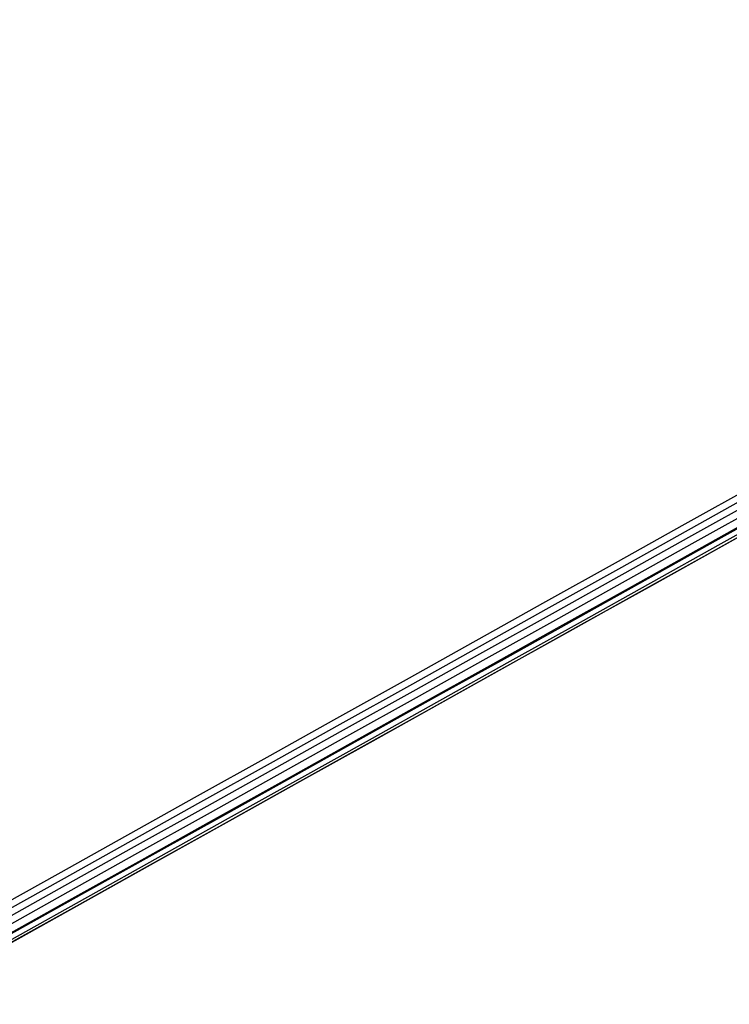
# Model space of a CAD drawing. Extents: x -19 to 1160, y -2382 to -1354.
# Tile 13 of 69: x 409 to 442, y -2176 to -2132. Entities that reach past the tile are written whole.
import ezdxf

# ---------------------------------------------------------------- set-up
doc = ezdxf.new("R2010")
doc.units = 0
doc.layers.add('1', color=7, linetype='CONTINUOUS')

msp = doc.modelspace()

# ---------------------------------------------------------------- linework, layer by layer
at = {"layer": '1', "color": 7, "extrusion": (0.866025, 0.500001, 5.12223e-06)}
msp.add_lwpolyline([(-2087.431, 40.214), (-2087.027, 40.555), (-2086.623, 40.894), (-2086.218, 41.23), (-2085.811, 41.564), (-2085.404, 41.896), (-2084.995, 42.225), (-2084.586, 42.552), (-2084.176, 42.876), (-2083.765, 43.198), (-2083.352, 43.518), (-2082.939, 43.835), (-2082.525, 44.149), (-2082.11, 44.461), (-2081.693, 44.771), (-2081.276, 45.079), (-2080.858, 45.383), (-2080.439, 45.686), (-2080.019, 45.986), (-2079.598, 46.284), (-2079.176, 46.579), (-2078.753, 46.872), (-2078.329, 47.162), (-2077.904, 47.45), (-2077.478, 47.736), (-2077.051, 48.019), (-2076.623, 48.3), (-2076.195, 48.578), (-2075.765, 48.854), (-2075.334, 49.127), (-2074.902, 49.398), (-2074.469, 49.667), (-2074.036, 49.933), (-2073.601, 50.196), (-2073.165, 50.458), (-2072.729, 50.717), (-2072.291, 50.973), (-2071.853, 51.227), (-2071.413, 51.479), (-2070.972, 51.728), (-2070.531, 51.975), (-2070.088, 52.219), (-2069.645, 52.461), (-2069.2, 52.7), (-2068.755, 52.937), (-2068.309, 53.172), (-2067.861, 53.404), (-2067.413, 53.634), (-2066.963, 53.861), (-2066.513, 54.086), (-2066.062, 54.309), (-2065.61, 54.529), (-2065.156, 54.747), (-2064.702, 54.962), (-2064.247, 55.175), (-2063.791, 55.385), (-2063.334, 55.593), (-2062.876, 55.798), (-2062.416, 56.002), (-2061.956, 56.202), (-2061.495, 56.401), (-2061.033, 56.596), (-2060.57, 56.79), (-2060.106, 56.981), (-2059.641, 57.169), (-2059.175, 57.355), (-2058.709, 57.539), (-2058.241, 57.72), (-2057.772, 57.899), (-2057.302, 58.076), (-2056.831, 58.25), (-2056.359, 58.421), (-2055.887, 58.591), (-2055.413, 58.757), (-2054.938, 58.922), (-2054.463, 59.084), (-2053.986, 59.243), (-2053.508, 59.4), (-2053.03, 59.555), (-2052.55, 59.707), (-2052.069, 59.857), (-2051.588, 60.004), (-2051.105, 60.149), (-2050.622, 60.291), (-2050.137, 60.432), (-2049.652, 60.569), (-2049.166, 60.704), (-2048.678, 60.837), (-2048.19, 60.968), (-2047.7, 61.096), (-2047.21, 61.221), (-2046.719, 61.344), (-2046.227, 61.465), (-2045.733, 61.583), (-2045.239, 61.699), (-2044.744, 61.812), (-2044.248, 61.923), (-2043.751, 62.032), (-2043.252, 62.138), (-2042.753, 62.242), (-2042.253, 62.343), (-2041.752, 62.442), (-2041.25, 62.538), (-2040.747, 62.632), (-2040.243, 62.724), (-2039.738, 62.813), (-2039.232, 62.9), (-2038.725, 62.984), (-2038.217, 63.066), (-2037.709, 63.146), (-2037.199, 63.223), (-2036.688, 63.297), (-2036.176, 63.369), (-2035.663, 63.439), (-2035.15, 63.507), (-2034.635, 63.571), (-2034.119, 63.634), (-2033.602, 63.694), (-2033.085, 63.752), (-2032.566, 63.807), (-2032.047, 63.86), (-2031.526, 63.91), (-2031.004, 63.958), (-2030.482, 64.004), (-2029.958, 64.047), (-2029.434, 64.087), (-2028.909, 64.126), (-2028.382, 64.161), (-2027.855, 64.195)], dxfattribs=at)
at = {"layer": '1', "color": 7, "extrusion": (0.873286, 0.486993, -0.014478)}
msp.add_lwpolyline([(-2097.633, 20.566), (-2097.632, 20.538), (-2097.631, 20.509), (-2097.628, 20.48), (-2097.625, 20.452), (-2097.621, 20.423), (-2097.616, 20.395), (-2097.609, 20.366), (-2097.603, 20.338), (-2097.595, 20.31), (-2097.586, 20.282), (-2097.577, 20.254), (-2097.567, 20.227), (-2097.556, 20.2), (-2097.545, 20.173), (-2097.533, 20.146), (-2097.52, 20.12), (-2097.506, 20.094), (-2097.492, 20.069), (-2097.477, 20.044), (-2097.462, 20.019), (-2097.446, 19.995), (-2097.429, 19.972), (-2097.412, 19.949), (-2097.394, 19.926), (-2097.376, 19.904), (-2097.358, 19.883), (-2097.339, 19.863), (-2097.319, 19.843), (-2097.299, 19.823), (-2097.279, 19.805), (-2097.258, 19.787), (-2097.237, 19.77), (-2097.216, 19.754), (-2097.194, 19.738), (-2097.171, 19.724), (-2097.149, 19.71), (-2097.126, 19.697), (-2097.104, 19.684), (-2097.081, 19.672), (-2097.058, 19.661), (-2097.035, 19.651), (-2097.012, 19.641), (-2096.989, 19.632), (-2096.966, 19.624), (-2096.943, 19.616), (-2096.921, 19.609), (-2096.898, 19.603), (-2096.876, 19.597), (-2096.854, 19.592), (-2096.832, 19.587), (-2096.811, 19.583), (-2096.789, 19.579), (-2096.768, 19.576), (-2096.748, 19.573), (-2096.727, 19.571), (-2096.706, 19.569), (-2096.686, 19.568), (-2096.666, 19.567), (-2096.646, 19.567), (-2096.626, 19.567), (-2096.606, 19.567), (-2096.586, 19.568), (-2096.566, 19.569), (-2096.547, 19.571), (-2096.51, 19.575), (-2096.491, 19.577), (-2096.473, 19.58), (-2096.454, 19.583), (-2096.436, 19.586), (-2096.417, 19.59), (-2096.398, 19.594), (-2096.38, 19.599), (-2096.361, 19.604), (-2096.342, 19.61), (-2096.323, 19.616), (-2096.304, 19.622), (-2096.285, 19.629), (-2096.266, 19.637), (-2096.246, 19.645), (-2096.227, 19.653), (-2096.207, 19.662), (-2096.188, 19.672), (-2096.168, 19.682), (-2096.148, 19.693), (-2096.128, 19.704), (-2096.108, 19.716), (-2096.089, 19.729), (-2096.069, 19.742), (-2096.049, 19.755), (-2096.03, 19.77), (-2096.011, 19.784), (-2095.992, 19.8), (-2095.973, 19.816), (-2095.955, 19.832), (-2095.936, 19.85)], dxfattribs=at)
at = {"layer": '1', "color": 7, "extrusion": (-0.4869, 0.873457, 0.001063)}
msp.add_arc((3389.098, -211427.516, -2097.349), 211487.75, 90.6158246, 90.7432747, dxfattribs=at)
at = {"layer": '1', "color": 7, "extrusion": (0.487044, -0.873378, -9.56911e-12)}
msp.add_arc((-3392.896, -213890.079, 2097.517), 213947.621, 89.26434767, 89.3903322, dxfattribs=at)
at = {"layer": '1', "color": 7, "extrusion": (-0.487039, 0.87338, -6.05292e-08)}
msp.add_arc((3394.333, -213890.123, -2097.636), 213947.23, 90.61005547, 90.73603995, dxfattribs=at)
at = {"layer": '1', "color": 7, "extrusion": (-0.487198, 0.873291, -0.000962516)}
msp.add_arc((3148.897, -171954.654, -2095.842), 172000.05, 90.67694823, 90.83206533, dxfattribs=at)
at = {"layer": '1', "color": 7, "extrusion": (-0.487173, 0.873296, 0.004057)}
msp.add_arc((3157.251, -171683.568, -2096.004), 171739.427, 90.68077906, 90.83613149, dxfattribs=at)
at = {"layer": '1', "color": 7, "extrusion": (-0.487142, 0.873295, 0.007006)}
msp.add_arc((3164.668, -171377.458, -2096.201), 171439.564, 90.68446679, 90.84009101, dxfattribs=at)
at = {"layer": '1', "color": 7, "extrusion": (-0.487096, 0.873298, 0.009393)}
msp.add_arc((3170.629, -170898.926, -2096.447), 170966.203, 90.68838914, 90.8444444, dxfattribs=at)
at = {"layer": '1', "color": 7, "extrusion": (-0.487035, 0.873315, 0.010876)}
msp.add_arc((3174.258, -170185.95, -2096.773), 170256.644, 90.69252431, 90.84923024, dxfattribs=at)
at = {"layer": '1', "color": 7, "extrusion": (0.487044, -0.873378, 1.75719e-11)}
msp.add_arc((-3147.867, -170023.188, 2097.633), 170071.508, 89.15871692, 89.31559435, dxfattribs=at)

doc.saveas('drawing.dxf')
